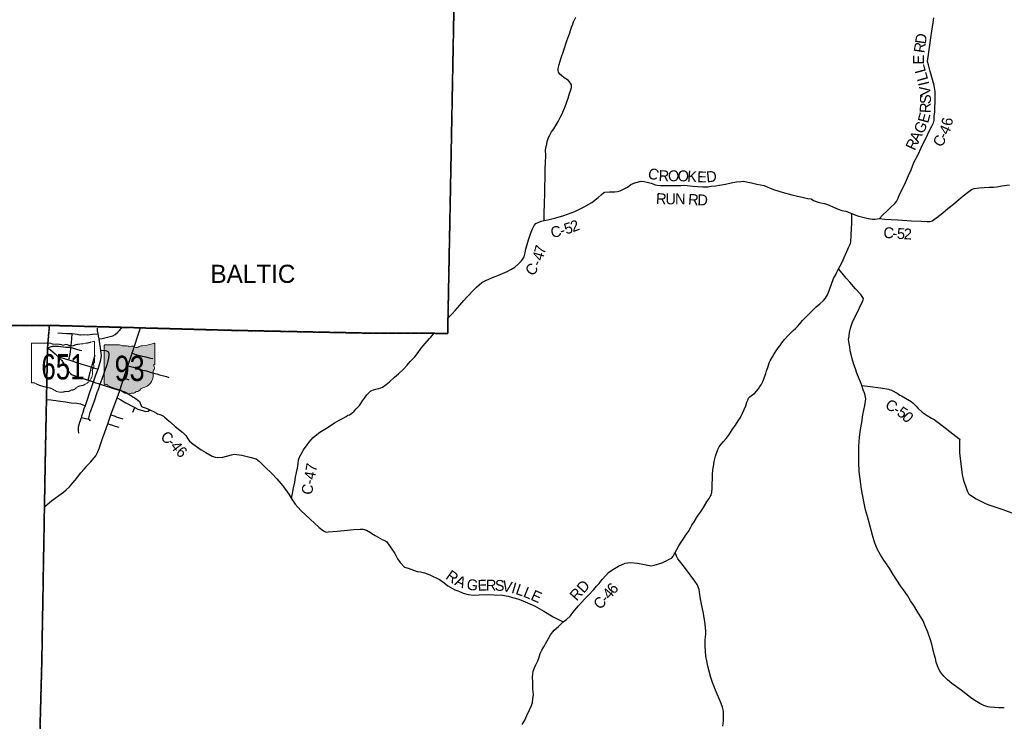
# Model space of a CAD drawing. Header units: feet. Extents: x 2045852 to 2423567, y 671180 to 1091522.
# Tile 15 of 101: x 2187794 to 2214919, y 880568 to 899903. Entities that reach past the tile are written whole.
import ezdxf
from ezdxf.enums import TextEntityAlignment as Align

# ---------------------------------------------------------------- set-up
doc = ezdxf.new("R2010")
doc.units = ezdxf.units.FT
doc.header["$MEASUREMENT"] = 0
doc.linetypes.add('OhDOT_USTN3', pattern=[0.22, 0.165, -0.055])
for name, color, linetype in [('GM_X_Adjacent_County', 7, 'OhDOT_USTN3'), ('GM_X_City_Street', 7, 'Continuous'), ('GM_X_Corporation_Text', 7, 'Continuous'), ('GM_X_County', 7, 'OhDOT_USTN3'), ('GM_X_County_Road', 3, 'Continuous'), ('GM_X_County_Road_Text', 3, 'Continuous'), ('GM_X_State_Location', 7, 'Continuous'), ('GM_X_State_Route', 1, 'Continuous'), ('GM_X_State_Shield', 7, 'Continuous')]:
    doc.layers.add(name, color=color, linetype=linetype)
doc.styles.add('Style-font30', font='font30.shx')

# ---------------------------------------------------------------- blocks, each defined once
blk = doc.blocks.new('M1-H5_2')
at = {"layer": 'GM_X_State_Shield', "linetype": 'Continuous', "lineweight": 13}
h = blk.add_hatch(color=7, dxfattribs=at)
edge = h.paths.add_edge_path()
edge.add_line((712, 90), (712, 642))
edge.add_line((712, 642), (711, 643))
edge.add_arc((696, 645), 15.5, 351.8621, 457.738)
edge.add_line((694, 660), (694, 660))
edge.add_arc((216, 2057), 1476, 275.8445, 288.9065, ccw=False)
edge.add_line((366, 588), (366, 588))
edge.add_arc((404, 294), 297, 97.3462, 120.7689)
edge.add_line((252, 549), (252, 549))
edge.add_arc((205, 651), 113, 233.8562, 294.8282, ccw=False)
edge.add_line((138, 560), (138, 560))
edge.add_arc((84, 484), 93.8, 54.4667, 119.1411)
edge.add_arc((17, 606), 45.1, 219.7921, 297.1024, ccw=False)
edge.add_arc((-110, 23), 562, 80.4867, 94.9883)
edge.add_line((-159, 583), (-159, 583))
edge.add_arc((-162, 739), 156, 231.6195, 271.1119, ccw=False)
edge.add_line((-259, 616), (-259, 616))
edge.add_line((-259, 616), (-667, 616))
edge.add_line((-667, 616), (-667, 616))
edge.add_arc((-665, 600), 16.1, 98.1301, 188.1301)
edge.add_line((-681, 598), (-681, 598))
edge.add_line((-681, 598), (-681, -459))
edge.add_line((-681, -459), (-681, -459))
edge.add_arc((-665, -461), 16.3, 171.9584, 258.3066)
edge.add_line((-668, -477), (-668, -477))
edge.add_arc((-662, -353), 124, 267.339, 280.6039)
edge.add_arc((-637, -520), 44.8, 29.7484, 93.2717, ccw=False)
edge.add_line((-598, -497), (-598, -497))
edge.add_arc((-71, 430), 1066, 240.4129, 257.1985)
edge.add_line((-308, -610), (-308, -610))
edge.add_arc((-389, -933), 334, 47.1842, 75.836, ccw=False)
edge.add_line((-163, -689), (-163, -689))
edge.add_arc((-28, -525), 212, 230.7004, 286.2918)
edge.add_line((31, -728), (31, -728))
edge.add_arc((94, -890), 174, 85.6951, 111.2099, ccw=False)
edge.add_line((107, -717), (107, -717))
edge.add_arc((109, -604), 113, 268.777, 315.5493)
edge.add_arc((211, -706), 31.8, 65.7517, 132.6484, ccw=False)
edge.add_arc((198, -561), 119, 282.8732, 323.2771)
edge.add_line((293, -632), (293, -632))
edge.add_arc((454, -755), 202, 94.4031, 142.5767, ccw=False)
edge.add_line((439, -554), (439, -554))
edge.add_arc((298, -212), 369, 292.3089, 368.9858)
edge.add_line((663, -154), (663, -154))
edge.add_arc((767, -142), 105, 136.8065, 186.9296, ccw=False)
edge.add_line((691, -70), (691, -70))
edge.add_arc((555, -21), 144, 340.033, 383.6496)
edge.add_arc((708, 49), 24, 107.944, 210.337, ccw=False)
edge.add_line((701, 72), (701, 72))
edge.add_arc((695, 88), 16.6, 289.6038, 367.7341)
edge.add_line((711, 90), (711, 90))
edge.add_line((711, 90), (712, 90))
at = {"layer": 'GM_X_State_Shield', "color": 7, "linetype": 'Continuous', "lineweight": 13, "flags": 128}
blk.add_lwpolyline([(712, 90), (712, 642), (711, 643, 0.497906), (694, 660), (694, 660, -0.057055), (366, 588), (366, 588, 0.102558), (252, 549), (252, 549, -0.2725), (138, 560), (138, 560, 0.289933), (38, 566, -0.350735), (-17, 577, 0.06336), (-159, 583), (-159, 583, -0.174044), (-259, 616), (-259, 616), (-667, 616), (-667, 616, 0.414214), (-681, 598), (-681, 598), (-681, -459), (-681, -459, 0.395667), (-668, -477), (-668, -477, 0.057944), (-639, -475, -0.284496), (-598, -497), (-598, -497, 0.073372), (-308, -610), (-308, -610, -0.125673), (-163, -689), (-163, -689, 0.247435), (31, -728), (31, -728, -0.111792), (107, -717), (107, -717, 0.206964), (190, -683, -0.300474), (224, -677, 0.178145), (293, -632), (293, -632, -0.213349), (439, -554), (439, -554, 0.347635), (663, -154), (663, -154, -0.222258), (691, -70), (691, -70, 0.192645), (687, 37, -0.479082), (701, 72), (701, 72, 0.354759), (711, 90), (711, 90)], format="xyb", close=True, dxfattribs=at)
at = {"layer": 'GM_X_State_Shield', "color": 7, "linetype": 'Continuous', "lineweight": 13, "style": 'Style-font30', "width": 0.8}
blk.add_attdef('M1-H5_2_14532', text='', height=696, dxfattribs=at).set_placement((17, -384), align=Align.CENTER)
blk = doc.blocks.new('M1-H5_3')
at = {"layer": 'GM_X_State_Shield', "color": 7, "linetype": 'Continuous', "lineweight": 13}
blk.add_rational_spline([(889, 90), (889, 366), (889, 642), (889, 642), (889, 643), (893, 663), (868, 660), (668, 605), (457, 588), (381, 580), (315, 549), (240, 521), (173, 560), (112, 595), (47, 566), (7, 549), (-22, 577), (-110, 589), (-199, 583), (-269, 581), (-324, 616), (-324, 616), (-324, 616), (-579, 616), (-834, 616), (-834, 616), (-834, 616), (-854, 614), (-851, 598), (-851, 598), (-851, 598), (-851, 70), (-851, -459), (-851, -459), (-851, -459), (-853, -474), (-835, -477), (-817, -477), (-799, -475), (-764, -473), (-747, -497), (-576, -575), (-384, -610), (-281, -631), (-203, -689), (-95, -759), (39, -728), (85, -714), (134, -717), (195, -718), (237, -683), (257, -669), (280, -677), (334, -668), (367, -632), (435, -561), (548, -554), (886, -443), (829, -154), (821, -106), (863, -70), (888, -16), (859, 37), (840, 63), (876, 72), (892, 76), (889, 90), (889, 90), (889, 90), (889, 90), (889, 90)], [1, 1, 1, 1, 1, 0.602679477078, 1, 0.993510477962, 1, 0.97918266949, 1, 0.861753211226, 1, 0.844914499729, 1, 0.780919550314, 1, 0.992003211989, 1, 0.94119849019, 1, 1, 1, 1, 1, 1, 1, 0.707106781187, 1, 1, 1, 1, 1, 1, 1, 0.729277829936, 1, 0.993307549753, 1, 0.85024490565, 1, 0.989290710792, 1, 0.968903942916, 1, 0.884615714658, 1, 0.975313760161, 1, 0.917850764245, 1, 0.834383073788, 1, 0.938481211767, 1, 0.912928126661, 1, 0.784359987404, 1, 0.905853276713, 1, 0.928432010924, 1, 0.626651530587, 1, 0.776429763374, 1, 1, 1, 1, 1], degree=2, knots=[0, 0, 0, 0.028571, 0.028571, 0.057143, 0.057143, 0.085714, 0.085714, 0.114286, 0.114286, 0.142857, 0.142857, 0.171429, 0.171429, 0.2, 0.2, 0.228571, 0.228571, 0.257143, 0.257143, 0.285714, 0.285714, 0.314286, 0.314286, 0.342857, 0.342857, 0.371429, 0.371429, 0.4, 0.4, 0.428571, 0.428571, 0.457143, 0.457143, 0.485714, 0.485714, 0.514286, 0.514286, 0.542857, 0.542857, 0.571429, 0.571429, 0.6, 0.6, 0.628571, 0.628571, 0.657143, 0.657143, 0.685714, 0.685714, 0.714286, 0.714286, 0.742857, 0.742857, 0.771429, 0.771429, 0.8, 0.8, 0.828571, 0.828571, 0.857143, 0.857143, 0.885714, 0.885714, 0.914286, 0.914286, 0.942857, 0.942857, 0.971429, 0.971429, 1, 1, 1], dxfattribs=at)
at = {"layer": 'GM_X_State_Shield', "color": 7, "linetype": 'Continuous', "lineweight": 13, "style": 'Style-font30', "width": 0.767998}
blk.add_attdef('M1-H5_3_14436', text='', height=696, dxfattribs=at).set_placement((21, -384), align=Align.CENTER)

msp = doc.modelspace()

# ---------------------------------------------------------------- linework, layer by layer
at = {"layer": 'GM_X_Adjacent_County', "flags": 128}
for points in [[(2141290, 972067), (2141722, 972086), (2145722, 972191), (2151050, 972338), (2154379, 972429), (2154662, 972434), (2157787, 972498), (2161683, 972547), (2167077, 972563), (2169718, 972555), (2172414, 972560), (2173364, 972563), (2175875, 972588), (2177694, 972633), (2179259, 972671), (2182233, 972716), (2189238, 972772), (2193820, 972810), (2200105, 972809), (2204646, 972822), (2204662, 968294), (2204689, 960708), (2203294, 960508), (2202793, 960436), (2199385, 959902), (2199395, 958038), (2200215, 958030), (2200924, 958023), (2200883, 957242), (2200835, 955808), (2200755, 952721), (2200730, 951733), (2200683, 949897), (2200580, 945814), (2200560, 945010), (2200529, 942562), (2200493, 940261), (2200436, 937271), (2200406, 936209), (2200339, 933858), (2200543, 933850), (2200489, 931164), (2200484, 930897), (2200392, 926843), (2200338, 924556), (2200155, 917813), (2200143, 917325), (2200087, 915212), (2200006, 912318), (2199947, 909708), (2199891, 907113), (2199869, 906089), (2199836, 904425), (2199775, 901222), (2199711, 897821), (2199593, 891663), (2199586, 891258), (2199208, 891260), (2197423, 891265), (2193461, 891346), (2191120, 891411), (2190605, 891425), (2188613, 891479), (2187712, 891472), (2185669, 891509), (2184751, 891528), (2183912, 891545), (2183379, 891551), (2183278, 891547), (2183220, 891533), (2177271, 891621), (2174046, 891726), (2172764, 891773), (2171656, 891792), (2171600, 891797), (2171547, 891818), (2171488, 891826), (2171396, 891828), (2171339, 891822), (2171271, 891804), (2171037, 891804), (2170603, 891811), (2170474, 891814), (2170313, 891811), (2169107, 891848), (2169050, 891851), (2168330, 891857), (2168094, 891848), (2167853, 891857), (2167811, 891862), (2167714, 891873), (2167589, 891878), (2166949, 891886), (2166648, 891888), (2166283, 891892), (2166060, 891887), (2165990, 891878), (2162059, 891986), (2161724, 891991), (2156717, 892056), (2151827, 892125), (2148650, 892118), (2146220, 892159), (2146041, 892159), (2142471, 892167), (2141822, 892165), (2140561, 892214), (2140164, 892180), (2137188, 892236), (2137174, 892455), (2135844, 892519), (2134909, 892546), (2134097, 892564), (2133929, 892555), (2126586, 892783), (2125528, 892829), (2122115, 892936), (2120796, 892962), (2118674, 893029), (2116405, 893101), (2110811, 893303), (2110795, 893147), (2110512, 893162), (2110474, 893160), (2110384, 893155), (2107670, 893283), (2100554, 893561), (2099655, 893586), (2098686, 893625), (2095735, 893740), (2095455, 893743), (2095267, 893745), (2093268, 893808), (2092542, 893858), (2092292, 893851), (2089854, 893908), (2083702, 894131), (2083692, 893691), (2082695, 893757), (2082673, 893758), (2082580, 893764), (2082558, 893765), (2078247, 893884), (2073366, 894159), (2072903, 894150), (2071527, 894132), (2067045, 894347), (2065690, 894451), (2061668, 894542), (2060196, 894675), (2056355, 894845), (2056492, 899507), (2056501, 899793), (2056508, 900013), (2056513, 900187), (2056672, 905166), (2056822, 909880), (2056846, 910775), (2056947, 912673), (2057032, 915337), (2057099, 917440), (2057194, 920316), (2057237, 921621), (2057353, 924798), (2057388, 925732), (2057486, 928485), (2057555, 930907), (2057726, 937388), (2055097, 936994), (2052246, 936535), (2051568, 936428), (2048711, 935978), (2048556, 935944), (2046246, 935556), (2046240, 936623), (2046230, 937601), (2046190, 941524), (2046172, 943252), (2046161, 944312), (2046150, 945286), (2046150, 945342), (2046126, 947408), (2046060, 953197), (2046048, 954242), (2046012, 957167), (2045986, 960006), (2045955, 961173), (2045947, 961879), (2045929, 963577), (2045887, 967162), (2045852, 971713), (2048367, 971741), (2049264, 971751), (2053649, 971781), (2056314, 971810), (2059699, 971852), (2061567, 971891), (2064496, 971953), (2066175, 972007), (2066744, 972025), (2068961, 972095), (2071957, 972211), (2072186, 972205), (2072548, 972195), (2074867, 972135), (2076899, 972093), (2077526, 972072), (2080743, 972068), (2082040, 972070), (2083320, 972078), (2085836, 972133), (2087953, 972142), (2092530, 972203), (2095843, 972202), (2097718, 972193), (2100221, 972181), (2101119, 972173), (2101924, 972165), (2105883, 972151), (2108565, 972150), (2109260, 972143), (2113052, 972101), (2115190, 972104), (2119200, 972136), (2121896, 972057), (2122376, 972042), (2128345, 971944), (2133617, 971935), (2136227, 971953), (2136847, 971959)], [(2055376, 868233), (2055437, 869889), (2055459, 870464), (2055530, 873508), (2055764, 878233), (2055758, 878857), (2055830, 881597), (2056003, 886437), (2056178, 889804), (2056304, 892311), (2056314, 893810), (2056323, 894207), (2056355, 894845), (2060196, 894675), (2061668, 894542), (2065690, 894451), (2067045, 894347), (2071527, 894132), (2072903, 894150), (2073366, 894159), (2078247, 893884), (2082558, 893765), (2082580, 893764), (2082673, 893758), (2082695, 893757), (2083692, 893691), (2083702, 894131), (2089854, 893908), (2092292, 893851), (2092542, 893858), (2093268, 893808), (2095267, 893745), (2095455, 893743), (2095735, 893740), (2098686, 893625), (2099655, 893586), (2100554, 893561), (2107670, 893283), (2110384, 893155), (2110474, 893160), (2110512, 893162), (2110795, 893147), (2110811, 893303), (2116405, 893101), (2118674, 893029), (2120796, 892962), (2122115, 892936), (2125528, 892829), (2126586, 892783), (2133929, 892555), (2134097, 892564), (2134909, 892546), (2135844, 892519), (2137174, 892455), (2137188, 892236), (2140164, 892180), (2140561, 892214), (2141822, 892165), (2142471, 892167), (2146041, 892159), (2146220, 892159), (2148650, 892118), (2151827, 892125), (2156717, 892056), (2161724, 891991), (2162059, 891986), (2165990, 891878), (2166060, 891887), (2166283, 891892), (2166648, 891888), (2166949, 891886), (2167589, 891878), (2167714, 891873), (2167811, 891862), (2167853, 891857), (2168094, 891848), (2168330, 891857), (2169050, 891851), (2169107, 891848), (2170313, 891811), (2170474, 891814), (2170603, 891811), (2171037, 891804), (2171271, 891804), (2171339, 891822), (2171396, 891828), (2171488, 891826), (2171547, 891818), (2171600, 891797), (2171656, 891792), (2172764, 891773), (2174046, 891726), (2177271, 891621), (2183220, 891533), (2183278, 891547), (2183379, 891551), (2183912, 891545), (2184751, 891528), (2185669, 891509), (2187712, 891472), (2188613, 891479), (2188560, 890861), (2188532, 889441), (2188495, 887582), (2188490, 887264), (2188476, 886476), (2188403, 882186), (2188318, 879030), (2188182, 873967), (2188124, 871834), (2188110, 871364), (2188007, 867963), (2187948, 866033), (2187948, 865755), (2187925, 864628), (2187922, 864462), (2188457, 864449), (2188982, 864436), (2189480, 864425), (2191445, 864378), (2194935, 864288), (2195196, 864286), (2195885, 864274), (2196092, 864258), (2196155, 864257), (2196205, 864256), (2197000, 864235), (2200260, 864139), (2201653, 864097), (2205877, 863971), (2207729, 863916), (2212338, 863778), (2213059, 863767), (2214760, 863784), (2214713, 862358), (2214722, 862314), (2214706, 862018), (2214692, 861891), (2214689, 861870), (2214685, 861780), (2214703, 861291), (2214652, 860056), (2214657, 859704), (2214547, 856204), (2214553, 855578), (2214525, 855349), (2214510, 854746), (2214499, 854314), (2214491, 853997), (2214493, 853816), (2214476, 853629), (2214462, 853287), (2214446, 852454), (2214443, 851558), (2214439, 851037), (2214406, 850297), (2214394, 848299), (2214325, 844752), (2214280, 842456), (2214173, 837651), (2214172, 837601), (2214161, 837071), (2214085, 833647), (2214067, 832866), (2213958, 828780), (2213920, 827376), (2213910, 827017), (2213899, 826592), (2213879, 825865), (2213815, 823503), (2213805, 823202), (2213726, 820713), (2213655, 818136), (2213627, 817102), (2213519, 810293), (2211708, 810261), (2208877, 810314), (2205367, 810447), (2203468, 810454), (2200937, 810583), (2200950, 808740), (2200952, 807861), (2200964, 807397), (2200980, 806737), (2200970, 806426), (2200888, 804628), (2200753, 800343), (2200641, 798124), (2200613, 796485), (2200360, 788620), (2200215, 784512), (2197403, 784594), (2196448, 784615), (2192357, 784731), (2188970, 784800), (2187545, 784831), (2187560, 785088), (2186773, 785099), (2185986, 785110), (2184036, 785130), (2182508, 785109), (2178156, 785186), (2171367, 785373), (2167840, 785488), (2165378, 785567), (2164755, 785559), (2161403, 785682), (2157930, 785822), (2156065, 785862), (2151084, 786035), (2149904, 786067), (2146904, 786139), (2145321, 786221), (2143205, 786272), (2134774, 786500), (2134472, 786514), (2125074, 786752), (2123597, 786785), (2123051, 786804), (2121618, 786840), (2117464, 786939), (2113442, 787063), (2108299, 787191), (2108195, 787194), (2107674, 787216), (2102727, 787302), (2101154, 787370), (2097434, 787447), (2092118, 787504), (2086903, 787592), (2085627, 787674), (2083555, 787806), (2083047, 787818), (2082245, 787837), (2082262, 787894), (2082269, 787947), (2081646, 787976), (2081389, 788004), (2081351, 788017), (2081304, 788025), (2079081, 788111), (2077057, 788200), (2076846, 788210), (2075903, 788245), (2073355, 788403), (2071924, 788476), (2070787, 788551), (2066322, 788788), (2063628, 788929), (2060806, 789071), (2055947, 789303), (2055950, 789428), (2055968, 789562), (2055974, 789769), (2056081, 793304), (2056132, 795032), (2056126, 795080), (2056131, 795278), (2056352, 799837), (2056382, 800495), (2056483, 802899), (2056539, 804360), (2056569, 805221), (2056542, 805719), (2056862, 810765), (2056847, 810908), (2056896, 811456), (2056881, 811520), (2056883, 811617), (2057020, 815247), (2057032, 815483), (2053533, 815684), (2053400, 815687), (2053420, 816169), (2053421, 816435), (2053499, 819706), (2053521, 820038), (2053768, 826142), (2053892, 828885), (2053974, 831534), (2054096, 834376), (2054175, 836924), (2054222, 838243), (2054399, 841942), (2054411, 842272), (2054575, 846927), (2054594, 847730), (2054625, 848376), (2054639, 848991), (2054715, 850940), (2054761, 852209), (2054857, 854576), (2054881, 854898), (2054879, 854963), (2054854, 855048), (2054896, 855720), (2054986, 859394), (2055262, 865248), (2055265, 865388)]]:
    msp.add_lwpolyline(points, close=True, dxfattribs=at)
at = {"layer": 'GM_X_City_Street', "flags": 128}
for points in [[(2189965, 891199), (2189955, 891245), (2189938, 891328), (2189935, 891398)], [(2189981, 891111), (2190062, 891121), (2190212, 891158), (2190362, 891195), (2190427, 891232), (2190499, 891293), (2190542, 891338), (2190592, 891389), (2190605, 891425)], [(2188848, 891276), (2188968, 891267), (2189091, 891259), (2189173, 891254), (2189239, 891251), (2189376, 891236), (2189455, 891222), (2189456, 891222)], [(2189145, 890528), (2189165, 890602), (2189190, 890745), (2189202, 890849), (2189205, 890867), (2189213, 890926), (2189228, 891109), (2189239, 891251)], [(2189456, 891222), (2189471, 891219), (2189553, 891225), (2189659, 891222), (2189801, 891233), (2189955, 891245)], [(2189946, 890256), (2189952, 890273), (2189974, 890333), (2190033, 890533), (2190047, 890645), (2190032, 890780), (2190023, 890860), (2189983, 891098), (2189983, 891099)], [(2189983, 891099), (2189981, 891111), (2189969, 891182), (2189966, 891197), (2189965, 891199)], [(2188560, 890861), (2188700, 890909), (2188866, 890904), (2189069, 890883), (2189174, 890875), (2189205, 890867), (2189233, 890859)], [(2189233, 890859), (2189233, 890859), (2189238, 890858), (2189454, 890798), (2189509, 890786)], [(2190170, 890302), (2190170, 890303), (2190213, 890420), (2190247, 890575), (2190259, 890679), (2190246, 890741), (2190195, 890770), (2190123, 890783), (2190032, 890780)], [(2188856, 890609), (2189025, 890569), (2189049, 890561), (2189050, 890561)], [(2189050, 890561), (2189145, 890528), (2189257, 890489), (2189333, 890466)], [(2189783, 890345), (2189784, 890347), (2189840, 890540), (2189872, 890666)], [(2190890, 890715), (2190997, 890680), (2191181, 890635), (2191271, 890611), (2191364, 890582), (2191398, 890575), (2191465, 890562)], [(2189333, 890466), (2189334, 890466), (2189507, 890413), (2189695, 890352), (2189777, 890325), (2189832, 890307), (2189952, 890273)], [(2189740, 890184), (2189740, 890185), (2189777, 890325), (2189783, 890345)], [(2189894, 890113), (2189911, 890160), (2189946, 890256), (2189946, 890256)], [(2190010, 889862), (2190062, 890008), (2190129, 890191), (2190170, 890302)], [(2190775, 890367), (2190923, 890327), (2190924, 890327)], [(2190924, 890327), (2190933, 890324), (2191143, 890257), (2191286, 890224), (2191385, 890193), (2191518, 890157)], [(2189682, 889970), (2189740, 890184)], [(2189826, 889923), (2189894, 890112), (2189894, 890113)], [(2190664, 890033), (2190797, 889977)], [(2191518, 890157), (2191572, 890141)], [(2191572, 890141), (2191576, 890140), (2191645, 890120), (2191843, 890067), (2191899, 890045)], [(2189551, 889119), (2189551, 889120), (2189572, 889185), (2189603, 889274), (2189640, 889382), (2189737, 889667), (2189783, 889788), (2189794, 889821)], [(2189688, 888895), (2189740, 889077), (2189855, 889402), (2189933, 889630), (2189971, 889739), (2190010, 889862)], [(2189794, 889821), (2189794, 889823), (2189810, 889872)], [(2189810, 889872), (2189810, 889873), (2189826, 889923)], [(2188532, 889441), (2188656, 889423), (2188856, 889397), (2189053, 889370), (2189214, 889347), (2189370, 889336), (2189473, 889313), (2189538, 889294), (2189603, 889274)], [(2190477, 889484), (2190578, 889425), (2190722, 889343), (2190911, 889246), (2190963, 889220)], [(2190549, 889686), (2190599, 889679), (2190707, 889634), (2191000, 889453), (2191098, 889380), (2191146, 889247), (2191166, 889232), (2191308, 889184), (2191339, 889173), (2191383, 889152), (2191498, 889095)], [(2190908, 889085), (2190963, 889220)], [(2190963, 889220), (2190963, 889220), (2191052, 889174), (2191176, 889131), (2191264, 889110), (2191334, 889115), (2191383, 889152)], [(2189455, 888816), (2189467, 888862), (2189495, 888943), (2189503, 888968)], [(2189495, 888943), (2189605, 888914), (2189669, 888901), (2189688, 888895), (2189697, 888892), (2189734, 888848)], [(2189503, 888968), (2189504, 888970), (2189509, 888985), (2189551, 889119)], [(2190309, 889013), (2190424, 888973), (2190447, 888964), (2190448, 888963)], [(2190448, 888963), (2190515, 888936), (2190636, 888906)], [(2189428, 888505), (2189410, 888580), (2189418, 888682), (2189455, 888816), (2189455, 888816)], [(2190222, 888770), (2190320, 888738), (2190421, 888704), (2190528, 888678)]]:
    msp.add_lwpolyline(points, dxfattribs=at)
at = {"layer": 'GM_X_County', "flags": 128}
msp.add_lwpolyline([(2243670, 966925), (2245496, 967220), (2251259, 968089), (2252800, 968322), (2253355, 968407), (2253837, 968476), (2254521, 968572), (2255025, 968928), (2255796, 970471), (2256626, 972503), (2256998, 973008), (2257525, 973068), (2258050, 972955), (2258559, 972903), (2259079, 972653), (2259584, 972510), (2260105, 972490), (2261703, 971959), (2262214, 971872), (2262721, 971844), (2262781, 971821), (2263021, 971730), (2263225, 971652), (2263732, 971249), (2264085, 970742), (2264011, 970226), (2263502, 969934), (2262984, 969822), (2262477, 969650), (2261456, 968823), (2260946, 968539), (2260640, 968285), (2264331, 968240), (2265711, 968240), (2270238, 968238), (2272659, 968235), (2280722, 968218), (2285626, 968187), (2286951, 968168), (2287501, 968160), (2288216, 968150), (2292919, 968108), (2296526, 968104), (2296479, 965356), (2296448, 963511), (2296423, 960870), (2296408, 958466), (2296367, 956057), (2296281, 950996), (2296177, 947051), (2296064, 942890), (2296028, 941568), (2295972, 939486), (2295916, 936962), (2299326, 936856), (2302575, 936812), (2308259, 936694), (2311710, 936593), (2311634, 933543), (2311541, 929080), (2311333, 919259), (2311306, 917826), (2311256, 915178), (2311236, 914088), (2311214, 912955), (2311204, 912098), (2311183, 910510), (2311162, 908662), (2311142, 906658), (2311136, 904416), (2311128, 901731), (2311015, 895934), (2310932, 888659), (2310895, 887022), (2310806, 880375), (2310724, 876069), (2310623, 872515), (2310623, 872508), (2310607, 871396), (2310502, 865439), (2310498, 865288), (2310398, 861026), (2310306, 856424), (2310248, 853220), (2310223, 851932), (2310214, 851520), (2310138, 848241), (2310114, 846712), (2310080, 844541), (2310027, 841184), (2307349, 841233), (2303948, 841296), (2299409, 841304), (2298984, 841309), (2298203, 841318), (2296152, 841341), (2293505, 841370), (2293396, 836726), (2293369, 835544), (2293369, 835523), (2293308, 832193), (2293233, 828059), (2293212, 825327), (2293118, 821627), (2293188, 821552), (2293117, 818552), (2293112, 818342), (2293053, 815903), (2293041, 815366), (2293031, 814619), (2293029, 814434), (2293026, 814182), (2293020, 810701), (2293017, 808570), (2288312, 808685), (2287694, 808712), (2286396, 808723), (2285052, 808754), (2284511, 808769), (2281941, 808765), (2278607, 808857), (2275865, 808932), (2274807, 808927), (2272383, 808997), (2271583, 809017), (2268756, 809074), (2267589, 809085), (2266460, 809129), (2265363, 809148), (2262276, 809213), (2258356, 809339), (2255913, 809419), (2251689, 809473), (2251380, 809474), (2247789, 809509), (2244622, 809597), (2241725, 809678), (2240904, 809686), (2239933, 809721), (2237881, 809768), (2235157, 809813), (2235108, 809832), (2235024, 809841), (2234824, 809845), (2234064, 809837), (2233946, 809839), (2233091, 809852), (2227551, 809935), (2226694, 809947), (2224069, 810043), (2222591, 810077), (2216385, 810247), (2216269, 810252), (2215989, 810263), (2213519, 810293), (2213627, 817102), (2213655, 818136), (2213726, 820713), (2213805, 823202), (2213815, 823503), (2213879, 825865), (2213899, 826592), (2213910, 827017), (2213920, 827376), (2213958, 828780), (2214067, 832866), (2214085, 833647), (2214161, 837071), (2214172, 837601), (2214173, 837651), (2214280, 842456), (2214325, 844752), (2214394, 848299), (2214406, 850297), (2214439, 851037), (2214443, 851558), (2214446, 852454), (2214462, 853287), (2214476, 853629), (2214493, 853816), (2214491, 853997), (2214499, 854314), (2214510, 854746), (2214525, 855349), (2214553, 855578), (2214547, 856204), (2214657, 859704), (2214652, 860056), (2214703, 861291), (2214685, 861780), (2214689, 861870), (2214692, 861891), (2214706, 862018), (2214722, 862314), (2214713, 862358), (2214760, 863784), (2213059, 863767), (2212338, 863778), (2207729, 863916), (2205877, 863971), (2201653, 864097), (2200260, 864139), (2197000, 864235), (2196205, 864256), (2196155, 864257), (2196092, 864258), (2195885, 864274), (2195196, 864286), (2194935, 864288), (2191445, 864378), (2189480, 864425), (2188982, 864436), (2188457, 864449), (2187922, 864462), (2187925, 864628), (2187948, 865755), (2187948, 866033), (2188007, 867963), (2188110, 871364), (2188124, 871834), (2188182, 873967), (2188318, 879030), (2188403, 882186), (2188476, 886476), (2188490, 887264), (2188495, 887582), (2188532, 889441), (2188560, 890861), (2188613, 891479), (2190605, 891425), (2191120, 891411), (2193461, 891346), (2197423, 891265), (2199208, 891260), (2199586, 891258), (2199593, 891663), (2199711, 897821), (2199775, 901222), (2199836, 904425), (2199869, 906089), (2199891, 907113), (2199947, 909708), (2200006, 912318), (2200087, 915212), (2200143, 917325), (2200155, 917813), (2200338, 924556), (2200392, 926843), (2200484, 930897), (2200489, 931164), (2200543, 933850), (2200339, 933858), (2200406, 936209), (2200436, 937271), (2200493, 940261), (2200529, 942562), (2200560, 945010), (2200580, 945814), (2200683, 949897), (2200730, 951733), (2200755, 952721), (2200835, 955808), (2200883, 957242), (2200924, 958023), (2200215, 958030), (2199395, 958038), (2199385, 959902), (2202793, 960436), (2203294, 960508), (2204689, 960708), (2205329, 960811), (2211388, 961785), (2213677, 962155), (2216348, 962587), (2220392, 963239), (2223431, 963729), (2224410, 963887), (2224423, 963889), (2230233, 964788), (2231146, 964928), (2231408, 964969), (2232372, 965117), (2232817, 965186), (2235507, 965607), (2235785, 965650), (2240387, 966394)], close=True, dxfattribs=at)
at = {"layer": 'GM_X_County_Road', "flags": 128}
for points in [[(2199593, 891663), (2199616, 891702), (2199712, 891799), (2199793, 891886), (2199919, 892033), (2200034, 892164), (2200102, 892247), (2200175, 892317), (2200271, 892420), (2200382, 892533), (2200452, 892594), (2200528, 892657), (2200634, 892713), (2200740, 892758), (2200868, 892813), (2200965, 892854), (2201099, 892907), (2201223, 892964), (2201325, 893017), (2201431, 893083), (2201527, 893168), (2201612, 893245), (2201650, 893299), (2201696, 893364), (2201721, 893478), (2201736, 893585), (2201774, 893709), (2201809, 893840), (2201866, 894003), (2201921, 894143), (2201968, 894234), (2202012, 894282), (2202094, 894323), (2202164, 894353), (2202240, 894370), (2202239, 894566), (2202249, 894851), (2202259, 895102), (2202263, 895327), (2202270, 895515), (2202273, 895613), (2202274, 895798), (2202283, 895958), (2202286, 896163), (2202282, 896317), (2202298, 896401), (2202315, 896484), (2202329, 896550), (2202364, 896656), (2202396, 896719), (2202449, 896809), (2202509, 896894), (2202570, 897003), (2202626, 897093), (2202685, 897204), (2202721, 897268), (2202758, 897355), (2202821, 897511), (2202900, 897737), (2202945, 897867), (2202976, 897974), (2202992, 898032), (2202992, 898110), (2202969, 898154), (2202911, 898224), (2202790, 898301), (2202725, 898355), (2202675, 898405), (2202642, 898457), (2202626, 898509), (2202627, 898561), (2202653, 898669), (2202700, 898826), (2202786, 899065), (2202871, 899324), (2202953, 899545), (2202996, 899694), (2203028, 899784), (2203051, 899841), (2203113, 899973)], [(2211479, 894423), (2211572, 894528), (2211692, 894633), (2211788, 894726), (2211905, 894839), (2211947, 894895), (2211999, 894986), (2212035, 895088), (2212110, 895243), (2212196, 895417), (2212279, 895609), (2212349, 895768), (2212429, 895966), (2212544, 896192), (2212626, 896376), (2212710, 896550), (2212763, 896651), (2212852, 896827), (2212934, 896989), (2212970, 897063), (2212983, 897136), (2212991, 897248), (2213004, 897363), (2213006, 897487), (2213014, 897642), (2213018, 897927), (2212982, 898087), (2212926, 898321), (2212880, 898475), (2212834, 898659), (2212806, 898747), (2212819, 898880), (2212855, 899133), (2212896, 899399), (2212919, 899586), (2212960, 899829), (2212976, 899958)], [(2202240, 894370), (2202340, 894392), (2202567, 894440), (2202786, 894505), (2203083, 894616), (2203348, 894742), (2203555, 894868), (2203730, 895007), (2203813, 895077), (2203873, 895129), (2203913, 895147), (2204040, 895161), (2204186, 895156), (2204262, 895164), (2204335, 895190), (2204431, 895232), (2204534, 895292), (2204629, 895364), (2204745, 895411), (2204915, 895451), (2204994, 895447), (2205078, 895430), (2205186, 895394), (2205262, 895371), (2205304, 895355), (2205355, 895341), (2205449, 895333), (2205637, 895334), (2205820, 895336), (2206009, 895337), (2206105, 895339), (2206340, 895316), (2206612, 895301), (2206747, 895300), (2206841, 895314), (2206974, 895324), (2207074, 895344), (2207241, 895371), (2207391, 895403), (2207538, 895432), (2207658, 895444), (2207727, 895450), (2207815, 895439), (2207955, 895407), (2208097, 895370), (2208303, 895333), (2208473, 895259), (2208584, 895218), (2208803, 895149), (2209062, 895072), (2209223, 895039), (2209351, 895014), (2209496, 894975), (2209594, 894964), (2209667, 894924), (2209787, 894879), (2209864, 894853), (2209966, 894837), (2210093, 894795), (2210211, 894735), (2210346, 894682), (2210445, 894642), (2210550, 894628), (2210720, 894560)], [(2211479, 894423), (2211615, 894407), (2211987, 894384), (2212113, 894376), (2212358, 894359), (2212631, 894347), (2212794, 894339), (2212878, 894344), (2212930, 894357), (2213063, 894451), (2213228, 894584), (2213365, 894698), (2213515, 894823), (2213656, 894939), (2213787, 895049), (2213938, 895170), (2214013, 895221), (2214091, 895252), (2214229, 895268), (2214502, 895288), (2214618, 895292), (2214716, 895301), (2214848, 895323), (2215061, 895356)], [(2205765, 885084), (2205787, 885109), (2205797, 885123), (2205848, 885219), (2205900, 885306), (2205957, 885405), (2206013, 885503), (2206071, 885588), (2206110, 885642), (2206138, 885689), (2206220, 885799), (2206281, 885920), (2206315, 885977), (2206374, 886061), (2206471, 886222), (2206551, 886331), (2206628, 886462), (2206727, 886617), (2206791, 886708), (2206817, 886760), (2206839, 886800), (2206860, 886885), (2206867, 886981), (2206872, 887124), (2206876, 887240), (2206883, 887366), (2206890, 887489), (2206892, 887503), (2206905, 887591), (2206929, 887728), (2206966, 887872), (2207029, 888055), (2207064, 888130), (2207122, 888210), (2207186, 888281), (2207261, 888360), (2207317, 888446), (2207373, 888529), (2207432, 888616), (2207518, 888729), (2207591, 888845), (2207653, 888944), (2207708, 889063), (2207753, 889163), (2207797, 889260), (2207830, 889365), (2207850, 889415), (2207870, 889471), (2207908, 889511), (2207967, 889554), (2208033, 889605), (2208091, 889665), (2208147, 889734), (2208186, 889798), (2208222, 889843), (2208266, 889929), (2208307, 890032), (2208349, 890154), (2208368, 890227), (2208400, 890315), (2208439, 890444), (2208471, 890502), (2208532, 890609), (2208582, 890691), (2208691, 890861), (2208743, 890925), (2208792, 890996), (2208868, 891090), (2208953, 891191), (2209027, 891268), (2209103, 891335), (2209165, 891391), (2209224, 891452), (2209286, 891522), (2209360, 891609), (2209461, 891716), (2209571, 891827), (2209669, 891924), (2209736, 891987), (2209834, 892076), (2209942, 892165), (2209996, 892225), (2210045, 892320), (2210094, 892436), (2210159, 892611), (2210216, 892768), (2210270, 892865), (2210306, 892945), (2210355, 893034), (2210389, 893102), (2210454, 893223), (2210509, 893352), (2210571, 893494), (2210581, 893518), (2210634, 893641), (2210679, 893738), (2210687, 893790), (2210703, 893933), (2210704, 893945), (2210710, 894177), (2210714, 894250), (2210715, 894278), (2210716, 894286), (2210719, 894422), (2210720, 894560), (2210876, 894501), (2211025, 894458), (2211166, 894425), (2211179, 894423), (2211288, 894406), (2211363, 894410), (2211419, 894415), (2211479, 894423)], [(2210997, 889824), (2210962, 889900), (2210856, 890158), (2210815, 890277), (2210770, 890403), (2210731, 890559), (2210696, 890679), (2210673, 890775), (2210661, 890887), (2210642, 890982), (2210631, 891088), (2210645, 891180), (2210654, 891283), (2210681, 891399), (2210738, 891564), (2210817, 891743), (2210891, 891876), (2210960, 892027), (2210995, 892095), (2211035, 892182), (2211037, 892216), (2210962, 892328), (2210820, 892485), (2210665, 892667), (2210561, 892782), (2210450, 892920), (2210355, 893034)], [(2195293, 886690), (2195294, 886767), (2195309, 886848), (2195338, 886998), (2195371, 887155), (2195392, 887297), (2195421, 887428), (2195443, 887544), (2195470, 887673), (2195471, 887765), (2195497, 887832), (2195548, 887932), (2195617, 888047), (2195717, 888186), (2195766, 888260), (2195812, 888319), (2195878, 888391), (2195981, 888472), (2196065, 888533), (2196199, 888616), (2196317, 888691), (2196468, 888790), (2196598, 888867), (2196706, 888922), (2196790, 888967), (2196834, 889005), (2196884, 889018), (2196948, 889056), (2197010, 889115), (2197065, 889179), (2197151, 889270), (2197234, 889397), (2197290, 889475), (2197361, 889564), (2197427, 889641), (2197469, 889677), (2197571, 889714), (2197683, 889739), (2197743, 889755), (2197793, 889779), (2197889, 889850), (2197980, 889927), (2198122, 890050), (2198233, 890147), (2198371, 890270), (2198470, 890379), (2198552, 890484), (2198679, 890613), (2198769, 890732), (2198858, 890849), (2198961, 890978), (2199083, 891121), (2199117, 891155), (2199208, 891260)], [(2211705, 884858), (2211690, 884882), (2211647, 884947), (2211603, 885012), (2211508, 885160), (2211423, 885307), (2211353, 885477), (2211286, 885694), (2211214, 885972), (2211146, 886214), (2211094, 886392), (2211051, 886623), (2210988, 886965), (2210948, 887242), (2210923, 887454), (2210911, 887701), (2210912, 887927), (2210912, 888140), (2210926, 888403), (2210955, 888613), (2210990, 888800), (2211018, 889017), (2211079, 889274), (2211102, 889455), (2211081, 889593), (2211032, 889707), (2210997, 889824)], [(2210997, 889824), (2211220, 889798), (2211509, 889757), (2211734, 889719), (2211744, 889713), (2211810, 889697), (2211971, 889608), (2212044, 889556), (2212088, 889534), (2212310, 889411), (2212355, 889377), (2212395, 889346), (2212487, 889254), (2212536, 889199), (2212660, 889090), (2212795, 888994), (2212916, 888923), (2212983, 888884), (2213208, 888717), (2213504, 888492), (2213664, 888363)], [(2191498, 889095), (2191563, 889056), (2191590, 889045)], [(2191590, 889045), (2191591, 889045), (2191628, 889031), (2191680, 889010), (2191723, 888992), (2191752, 888976), (2191786, 888950), (2191852, 888895), (2191859, 888889)], [(2191859, 888889), (2191951, 888809), (2192078, 888692), (2192159, 888624), (2192258, 888550)], [(2192258, 888550), (2192259, 888549), (2192276, 888537), (2192336, 888483), (2192369, 888443), (2192399, 888397)], [(2192399, 888397), (2192400, 888395), (2192428, 888351), (2192472, 888285), (2192529, 888240), (2192662, 888142), (2192791, 888049), (2192923, 887975), (2193101, 887878), (2193177, 887845), (2193245, 887839), (2193395, 887848), (2193630, 887910), (2193708, 887926), (2193916, 887900), (2194133, 887845), (2194310, 887804), (2194397, 887730), (2194550, 887581), (2194746, 887386), (2194881, 887250), (2195043, 887055), (2195213, 886829), (2195293, 886690), (2195381, 886549), (2195543, 886380), (2195799, 886137), (2195920, 886025), (2196045, 885906), (2196164, 885816), (2196235, 885781), (2196295, 885787), (2196539, 885807), (2196822, 885833), (2196992, 885852), (2197176, 885863), (2197251, 885867), (2197345, 885836), (2197456, 885775), (2197498, 885745), (2197587, 885693), (2197782, 885582), (2197872, 885539), (2197911, 885515), (2197945, 885463), (2198032, 885343), (2198133, 885189), (2198199, 885049), (2198275, 884944), (2198395, 884818), (2198497, 884785), (2198573, 884765), (2198668, 884720), (2198742, 884694), (2198835, 884686), (2198943, 884657), (2199090, 884608), (2199355, 884477), (2199484, 884384), (2199593, 884302), (2199780, 884195), (2199895, 884150), (2200014, 884100), (2200150, 884061), (2200307, 884046), (2200453, 884055), (2200643, 884060), (2200866, 884052), (2201095, 884045), (2201251, 884016), (2201370, 883983), (2201544, 883930), (2201782, 883831), (2201981, 883746), (2202234, 883601), (2202494, 883447), (2202766, 883306)], [(2213664, 888363), (2213690, 888342), (2213689, 888312), (2213688, 887963), (2213755, 887359), (2213793, 887207), (2213855, 887034), (2213900, 886917), (2213946, 886828), (2213959, 886817), (2214148, 886698), (2214423, 886558), (2214496, 886537), (2214880, 886408), (2215201, 886288)], [(2202766, 883306), (2202858, 883373), (2202968, 883478), (2203033, 883563), (2203087, 883629), (2203137, 883684), (2203193, 883754), (2203274, 883845), (2203362, 883940), (2203475, 884057), (2203609, 884204), (2203680, 884295), (2203754, 884369), (2203841, 884480), (2203941, 884589), (2204015, 884666), (2204130, 884751), (2204294, 884842), (2204478, 884922), (2204625, 884943), (2204811, 884930), (2205010, 884885), (2205189, 884852), (2205277, 884871), (2205405, 884906), (2205513, 884944), (2205619, 885001), (2205689, 885034), (2205751, 885068), (2205765, 885084), (2205765, 885084)], [(2207162, 880438), (2207179, 880583), (2207185, 880625), (2207184, 880695), (2207184, 880765), (2207181, 880844), (2207160, 880962), (2207119, 881056), (2207070, 881166), (2207009, 881318), (2206964, 881424), (2206919, 881550), (2206883, 881636), (2206837, 881780), (2206798, 881912), (2206753, 882086), (2206720, 882238), (2206695, 882367), (2206684, 882501), (2206675, 882635), (2206674, 882724), (2206678, 882816), (2206683, 882886), (2206695, 882978), (2206700, 883051), (2206691, 883151), (2206672, 883321), (2206624, 883584), (2206580, 883798), (2206543, 883994), (2206522, 884124), (2206509, 884199), (2206485, 884275), (2206460, 884339), (2206396, 884427), (2206161, 884740), (2206068, 884862), (2205972, 884989), (2205928, 885045), (2205901, 885101), (2205892, 885120), (2205875, 885151), (2205848, 885219)], [(2214919, 880941), (2214906, 880941), (2214765, 880944), (2214645, 880950), (2214516, 880958), (2214466, 880971), (2214351, 881006), (2214246, 881057), (2214111, 881141), (2213987, 881226), (2213860, 881322), (2213734, 881423), (2213602, 881515), (2213477, 881614), (2213353, 881707), (2213251, 881816), (2213165, 881923), (2213118, 882001), (2213081, 882100), (2213045, 882196), (2213020, 882302), (2212990, 882416), (2212952, 882574), (2212924, 882698), (2212881, 882816), (2212808, 883022), (2212733, 883220), (2212683, 883339), (2212607, 883459), (2212521, 883602), (2212427, 883757), (2212339, 883889), (2212248, 884036), (2212138, 884195), (2212055, 884301), (2211859, 884616), (2211762, 884770), (2211705, 884858)], [(2201641, 880481), (2201714, 880604), (2201768, 880729), (2201841, 880885), (2201892, 881000), (2201917, 881089), (2201935, 881191), (2201946, 881309), (2201939, 881385), (2201933, 881456), (2201928, 881640), (2201922, 881794), (2201928, 881881), (2201941, 881951), (2201977, 882040), (2202010, 882120), (2202064, 882237), (2202109, 882335), (2202133, 882434), (2202174, 882532), (2202236, 882619), (2202317, 882766), (2202360, 882848), (2202418, 882953), (2202515, 883076), (2202641, 883179), (2202693, 883237), (2202766, 883306)]]:
    msp.add_lwpolyline(points, dxfattribs=at)
at = {"layer": 'GM_X_State_Route', "flags": 128}
for points in [[(2190549, 889686), (2190664, 890033), (2190775, 890367), (2190890, 890715), (2191120, 891411)], [(2188560, 890861), (2188646, 890809), (2188773, 890692), (2188856, 890609), (2188875, 890590), (2188954, 890509), (2189037, 890375), (2189098, 890271), (2189148, 890201), (2189195, 890153), (2189241, 890114), (2189327, 890086), (2189682, 889970), (2189826, 889923), (2189840, 889918)], [(2189840, 889918), (2190010, 889862), (2190549, 889686)], [(2190103, 888436), (2190103, 888437), (2190222, 888770), (2190309, 889013), (2190477, 889484), (2190477, 889486)], [(2190477, 889486), (2190549, 889686)], [(2188476, 886476), (2188614, 886596), (2188667, 886642), (2188870, 886792), (2189003, 886879), (2189079, 886945), (2189164, 887028), (2189259, 887137), (2189321, 887215), (2189384, 887296), (2189478, 887414), (2189569, 887517), (2189633, 887592), (2189648, 887610), (2189742, 887713), (2189843, 887827), (2189890, 887888), (2189940, 887978), (2189983, 888089), (2190087, 888392), (2190103, 888436)]]:
    msp.add_lwpolyline(points, dxfattribs=at)

# ---------------------------------------------------------------- block references
at = {"layer": 'GM_X_State_Shield', "color": 7, "linetype": 'Continuous', "lineweight": 13}
ref = msp.add_blockref('M1-H5_3', (2188967, 890374), dxfattribs=at)
ref.add_attrib('M1-H5_3_27656', '651', dxfattribs={"linetype": 'Continuous', "lineweight": 13, "height": 696.1, "style": 'Style-font30', "width": 0.767998}).set_placement((2188988, 889990), align=Align.CENTER)
ref = msp.add_blockref('M1-H5_2', (2190807, 890330), dxfattribs=at)
ref.add_attrib('M1-H5_2_27496', '93', dxfattribs={"linetype": 'Continuous', "lineweight": 13, "height": 696.1, "style": 'Style-font30', "width": 0.8}).set_placement((2190823, 889946), align=Align.CENTER)

# ---------------------------------------------------------------- texts
at = {"layer": 'GM_X_Corporation_Text', "style": 'Style-font30'}
msp.add_text('BALTIC', height=500, rotation=0, dxfattribs=at).set_placement((2193049, 892650))
at = {"layer": 'GM_X_County_Road_Text', "style": 'Style-font30'}
for s, rotation, p in [('D', 81.5546, (2212753, 899215)), ('R', 81.6491, (2212717, 898972)), ('E', 90.3386, (2212707, 898668)), ('L', 105.1942, (2212763, 898472)), ('L', 106.096, (2212825, 898257)), ('I', 103.4418, (2212857, 898123)), ('V', 96.9961, (2212896, 897824)), ('R', 88.5196, (2212888, 897327)), ('S', 88.8337, (2212894, 897576)), ('E', 74.9234, (2212818, 897034)), ('G', 62.9951, (2212674, 896735)), ('6', 80.4742, (2213475, 896960)), ('A', 63.9188, (2212558, 896499)), ('4', 64.9302, (2213371, 896708)), ('-', 63.6959, (2213313, 896592)), ('R', 64.9223, (2212454, 896277)), ('C', 63.4175, (2213202, 896370)), ('C', 341.9156, (2205071, 895552)), ('R', 357.5391, (2205392, 895459)), ('O', 0.4299, (2205655, 895449)), ('O', 358.8524, (2205917, 895451)), ('K', 355.6245, (2206176, 895445)), ('E', 358.0047, (2206453, 895425)), ('D', 5.7342, (2206722, 895418)), ('R', 356.6102, (2205316, 894829)), ('U', 0.4171, (2205584, 894813)), ('N', 359.4718, (2205847, 894815)), ('R', 356.1428, (2206201, 894806)), ('D', 358.5384, (2206460, 894789)), ('5', 18.5135, (2202850, 893981)), ('2', 20.5152, (2203036, 894044)), ('C', 12.1986, (2202456, 893885)), ('-', 15.9942, (2202718, 893943)), ('C', 355.2957, (2211578, 893894)), ('5', 356.6209, (2211954, 893865)), ('2', 357.2215, (2212142, 893854)), ('-', 355.9849, (2211827, 893874)), ('4', 74.204, (2202198, 893242)), ('7', 74.6633, (2202249, 893423)), ('-', 65.5975, (2202130, 893084)), ('C', 48.3966, (2201913, 892817)), ('C', 326.928, (2211610, 889222)), ('-', 331.555, (2211839, 889074)), ('5', 325.0788, (2211939, 889020)), ('0', 314.8491, (2212080, 888924)), ('C', 321.6773, (2191650, 888363)), ('-', 321.7428, (2191844, 888210)), ('4', 306.6732, (2191926, 888149)), ('6', 317.1863, (2192077, 887956)), ('C-47', 79.8127, (2195843, 886793)), ('R', 324.3026, (2199506, 884514)), ('A', 335.5887, (2199762, 884338)), ('G', 352.0434, (2200092, 884203)), ('E', 2.6288, (2200414, 884163)), ('R', 358.6651, (2200633, 884174)), ('S', 357.7377, (2200878, 884168)), ('V', 349.3602, (2201069, 884161)), ('I', 343.6043, (2201320, 884114)), ('L', 341.3292, (2201436, 884081)), ('L', 337.7418, (2201644, 884010)), ('RD', 47.7911, (2203137, 883864)), ('6', 50.1076, (2204169, 884053)), ('E', 336.3917, (2201850, 883926)), ('-', 48.4388, (2203960, 883814)), ('4', 48.9711, (2204043, 883909)), ('C', 47.0261, (2203786, 883628))]:
    msp.add_text(s, height=300, rotation=rotation, dxfattribs=at).set_placement(p)
at = {"layer": 'GM_X_State_Location', "style": 'Style-font30'}
for s, p in [('651', (2188614, 890301)), ('93', (2190554, 890257))]:
    msp.add_text(s, height=0.0000833, rotation=0, dxfattribs=at).set_placement(p)
for s, p in [('s', (2188967, 890374)), ('r', (2188967, 890374)), ('s', (2190807, 890330)), ('r', (2190807, 890330))]:
    msp.add_text(s, height=0.0000833, dxfattribs=at).set_placement(p, align=Align.MIDDLE_CENTER)

doc.saveas('drawing.dxf')
